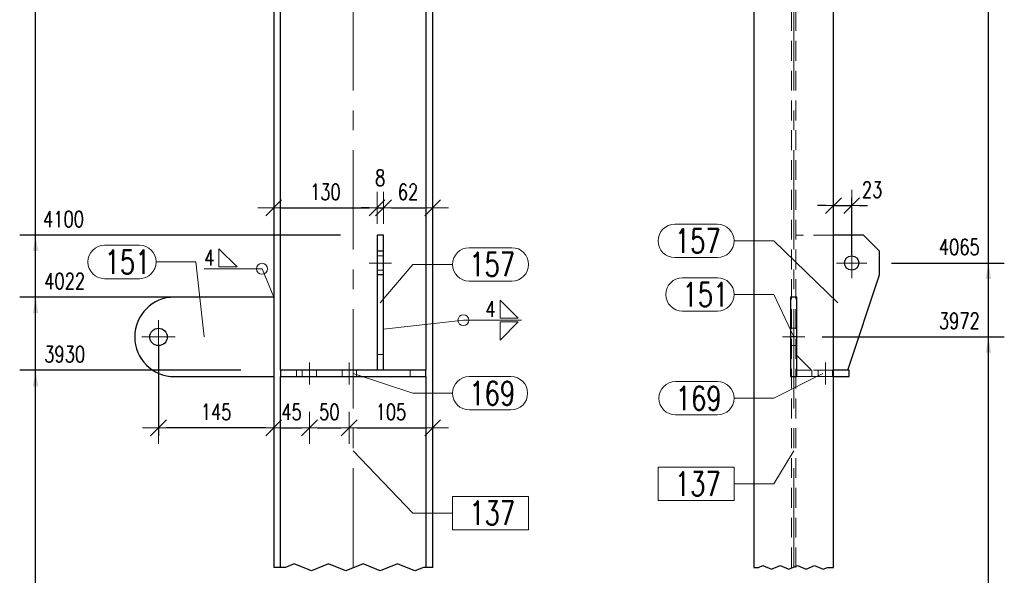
# Model space of a CAD drawing. Header units: millimetres. Extents: x -165 to 441, y 14674 to 15169.
# Tile 14 of 21: x 174 to 298, y 14897 to 14967. Entities that reach past the tile are written whole.
import ezdxf

# ---------------------------------------------------------------- set-up
doc = ezdxf.new("R2010")
doc.units = ezdxf.units.MM
doc.header["$LTSCALE"] = 10
doc.linetypes.add('HIDDEN', pattern=[0.375, 0.25, -0.125])
doc.linetypes.add('MITTE', pattern=[2, 1.25, -0.25, 0.25, -0.25])
doc.layers.get('Defpoints').update_dxf_attribs({"color": 1})
for name, color, linetype, lineweight in [('PS_DIM', 4, 'Continuous', 13), ('PS_Hidden', 2, 'HIDDEN', 9), ('PS_Mid', 5, 'MITTE', 15), ('PS_Pos', 1, 'Continuous', 15), ('PS_Shape', 161, 'Continuous', 30), ('PS_SOLID', 7, 'Continuous', 30), ('PS_Weld', 1, 'Continuous', 9)]:
    doc.layers.add(name, color=color, linetype=linetype, lineweight=lineweight)
doc.styles.add('simplex', font='simplex.shx', dxfattribs={"width": 0.75})
doc.dimstyles.new('1_10_GŁ_DS1-LS10', dxfattribs={"dimtxt": 2, "dimasz": 2, "dimexe": 2, "dimexo": 5, "dimgap": 1, "dimtad": 1, "dimjust": 4, "dimdec": 0, "dimlfac": 10, "dimtxsty": 'simplex', "dimblk1": 'NONE', "dimsah": 1, "dimcen": 2, "dimclrd": 256, "dimclre": 256, "dimclrt": 3, "dimadec": 1, "dimazin": 0, "dimtfac": 1, "dimtdec": 0, "dimtmove": 2, "dimatfit": 3, "dimfxl": 1, "dimarcsym": 0})
doc.dimstyles.new('1_10_PRZ', dxfattribs={"dimtxt": 2, "dimasz": 1, "dimexe": 2, "dimexo": 5, "dimgap": 1, "dimtad": 1, "dimdec": 0, "dimlfac": 10, "dimtxsty": 'simplex', "dimblk": 'dimznak', "dimcen": 2, "dimse1": 1, "dimse2": 1, "dimclrt": 3, "dimadec": 1, "dimazin": 0, "dimtfac": 1, "dimtdec": 0, "dimtix": 1, "dimtmove": 2, "dimatfit": 3, "dimldrblk": 'dim-grot', "dimfxl": 1, "dimarcsym": 0})
doc.dimstyles.new('1_10_SC', dxfattribs={"dimtxt": 2, "dimasz": 1, "dimexe": 1, "dimexo": 1, "dimgap": 1, "dimtad": 1, "dimdec": 0, "dimlfac": 10, "dimtxsty": 'simplex', "dimblk": 'dimznak', "dimcen": 2, "dimclrd": 256, "dimclre": 256, "dimclrt": 3, "dimadec": 1, "dimazin": 0, "dimtfac": 1, "dimtdec": 0, "dimtix": 1, "dimtmove": 2, "dimatfit": 3, "dimldrblk": 'dim-grot', "dimfxl": 1, "dimarcsym": 0})

# ---------------------------------------------------------------- blocks, each defined once
blk = doc.blocks.new('*D89')
at = {"layer": 'Defpoints', "color": 0, "transparency": 16777216}
for p in [(176.26, 14922.69), (207.07, 14922.69), (226.22, 14778.09)]:
    blk.add_point(p, dxfattribs=at)
at = {"layer": 'PS_DIM', "lineweight": -2, "transparency": 16777216}
for p, q in [((202.07, 14922.69), (174.26, 14922.69)), ((176.26, 14778.09), (176.26, 14920.69)), ((221.22, 14778.09), (174.26, 14778.09))]:
    blk.add_line(p, q, dxfattribs=at)
at = {"layer": 'PS_DIM', "transparency": 16777216}
blk.add_solid([(175.93, 14920.69), (176.59, 14920.69), (176.26, 14922.69)], dxfattribs=at)
at = {"layer": 'PS_DIM', "color": 3, "transparency": 16777216, "insert": (179.92, 14924.71), "char_height": 2, "attachment_point": 5, "rotation": 0.0573, "style": 'simplex'}
blk.add_mtext('3930', dxfattribs=at)
blk = doc.blocks.new('_None')
blk = doc.blocks.new('*D90')
at = {"layer": 'Defpoints', "color": 0, "transparency": 16777216}
for p in [(176.26, 14931.89), (206.22, 14931.89), (226.22, 14778.09)]:
    blk.add_point(p, dxfattribs=at)
at = {"layer": 'PS_DIM', "lineweight": -2, "transparency": 16777216}
for p, q in [((201.22, 14931.89), (174.26, 14931.89)), ((176.26, 14778.09), (176.26, 14929.89)), ((221.22, 14778.09), (174.26, 14778.09))]:
    blk.add_line(p, q, dxfattribs=at)
at = {"layer": 'PS_DIM', "transparency": 16777216}
blk.add_solid([(175.93, 14929.89), (176.59, 14929.89), (176.26, 14931.89)], dxfattribs=at)
at = {"layer": 'PS_DIM', "color": 3, "transparency": 16777216, "insert": (179.92, 14933.91), "char_height": 2, "attachment_point": 5, "rotation": 0.0573, "style": 'simplex'}
blk.add_mtext('4022', dxfattribs=at)
blk = doc.blocks.new('*D91')
at = {"layer": 'Defpoints', "color": 0, "transparency": 16777216}
for p in [(176.26, 14939.69), (219.62, 14939.69), (226.22, 14778.09)]:
    blk.add_point(p, dxfattribs=at)
at = {"layer": 'PS_DIM', "lineweight": -2, "transparency": 16777216}
for p, q in [((214.62, 14939.69), (174.26, 14939.69)), ((176.26, 14778.09), (176.26, 14937.69)), ((221.22, 14778.09), (174.26, 14778.09))]:
    blk.add_line(p, q, dxfattribs=at)
at = {"layer": 'PS_DIM', "transparency": 16777216}
blk.add_solid([(175.93, 14937.69), (176.59, 14937.69), (176.26, 14939.69)], dxfattribs=at)
at = {"layer": 'PS_DIM', "color": 3, "transparency": 16777216, "insert": (179.78, 14941.71), "char_height": 2, "attachment_point": 5, "rotation": 0.0573, "style": 'simplex'}
blk.add_mtext('4100', dxfattribs=at)
blk = doc.blocks.new('*D92')
at = {"layer": 'Defpoints', "color": 0, "transparency": 16777216}
for p in [(176.26, 14985.89), (191.66, 14985.89), (211.66, 14778.09)]:
    blk.add_point(p, dxfattribs=at)
at = {"layer": 'PS_DIM', "lineweight": -2, "transparency": 16777216}
for p, q in [((186.66, 14985.89), (174.26, 14985.89)), ((176.26, 14778.09), (176.26, 14983.89)), ((206.66, 14778.09), (174.26, 14778.09))]:
    blk.add_line(p, q, dxfattribs=at)
at = {"layer": 'PS_DIM', "transparency": 16777216}
blk.add_solid([(175.93, 14983.89), (176.59, 14983.89), (176.26, 14985.89)], dxfattribs=at)
at = {"layer": 'PS_DIM', "color": 3, "transparency": 16777216, "insert": (179.92, 14987.91), "char_height": 2, "attachment_point": 5, "rotation": 0.0573, "style": 'simplex'}
blk.add_mtext('4562', dxfattribs=at)
blk = doc.blocks.new('*D93')
at = {"layer": 'Defpoints', "color": 0, "transparency": 16777216}
for p in [(176.26, 15047.03), (206.22, 15047.03), (226.22, 14778.09)]:
    blk.add_point(p, dxfattribs=at)
at = {"layer": 'PS_DIM', "lineweight": -2, "transparency": 16777216}
for p, q in [((201.22, 15047.03), (174.26, 15047.03)), ((176.26, 14778.09), (176.26, 15045.03)), ((221.22, 14778.09), (174.26, 14778.09))]:
    blk.add_line(p, q, dxfattribs=at)
at = {"layer": 'PS_DIM', "transparency": 16777216}
blk.add_solid([(175.93, 15045.03), (176.59, 15045.03), (176.26, 15047.03)], dxfattribs=at)
at = {"layer": 'PS_DIM', "color": 3, "transparency": 16777216, "insert": (179.92, 15045.01), "char_height": 2, "attachment_point": 5, "rotation": 0.0573, "style": 'simplex'}
blk.add_mtext('5303', dxfattribs=at)
blk = doc.blocks.new('*D94')
at = {"layer": 'Defpoints', "color": 0, "transparency": 16777216}
for p in [(176.26, 15048.43), (206.82, 15048.43), (226.22, 14778.09)]:
    blk.add_point(p, dxfattribs=at)
at = {"layer": 'PS_DIM', "lineweight": -2, "transparency": 16777216}
for p, q in [((201.82, 15048.43), (174.26, 15048.43)), ((176.26, 14778.09), (176.26, 15046.43)), ((221.22, 14778.09), (174.26, 14778.09))]:
    blk.add_line(p, q, dxfattribs=at)
at = {"layer": 'PS_DIM', "transparency": 16777216}
blk.add_solid([(175.93, 15046.43), (176.59, 15046.43), (176.26, 15048.43)], dxfattribs=at)
at = {"layer": 'PS_DIM', "color": 3, "transparency": 16777216, "insert": (179.78, 15050.45), "char_height": 2, "attachment_point": 5, "rotation": 0.0573, "style": 'simplex'}
blk.add_mtext('5317', dxfattribs=at)
blk = doc.blocks.new('dimznak')
at = {"color": 0}
for points in [[(0, 2), (0, -2)], [(-2, 0), (2, 0)]]:
    blk.add_lwpolyline(points, dxfattribs=at)
at = {"color": 2}
blk.add_lwpolyline([(1, 1), (-1, -1)], dxfattribs=at)
blk = doc.blocks.new('*D96')
at = {"layer": 'Defpoints', "color": 0, "transparency": 16777216}
for p in [(191.73, 14926.89), (206.22, 14921.89), (191.73, 14915.45)]:
    blk.add_point(p, dxfattribs=at)
at = {"layer": 'PS_DIM', "lineweight": -2, "transparency": 16777216}
for p, q in [((191.73, 14925.89), (191.73, 14914.45)), ((206.22, 14920.89), (206.22, 14914.45)), ((205.22, 14915.45), (192.73, 14915.45))]:
    blk.add_line(p, q, dxfattribs=at)
at = {"layer": 'PS_DIM', "lineweight": -2, "transparency": 16777216, "rotation": 180}
blk.add_blockref('dimznak', (191.73, 14915.45), dxfattribs=at)
at = {"layer": 'PS_DIM', "lineweight": -2, "transparency": 16777216}
blk.add_blockref('dimznak', (206.22, 14915.45), dxfattribs=at)
at = {"layer": 'PS_DIM', "color": 3, "transparency": 16777216, "insert": (198.98, 14917.45), "char_height": 2, "attachment_point": 5, "style": 'simplex'}
blk.add_mtext('145', dxfattribs=at)
blk = doc.blocks.new('dim-grot')
blk.add_hatch(color=256).paths.add_polyline_path([(0, 0), (-2, 0.5), (-2, -0.5)])
blk.add_lwpolyline([(0, 0), (-2, 0.5), (-2, -0.5), (0, 0)])
blk = doc.blocks.new('*D100')
at = {"layer": 'Defpoints', "color": 0, "transparency": 16777216}
for p in [(219.22, 14943.14), (219.22, 14939.69), (206.22, 14938.31)]:
    blk.add_point(p, dxfattribs=at)
at = {"layer": 'PS_DIM', "color": 0, "lineweight": -2, "transparency": 16777216}
blk.add_line((207.22, 14943.14), (218.22, 14943.14), dxfattribs=at)
at = {"layer": 'PS_DIM', "color": 0, "lineweight": -2, "transparency": 16777216, "rotation": 180}
blk.add_blockref('dimznak', (206.22, 14943.14), dxfattribs=at)
at = {"layer": 'PS_DIM', "color": 0, "lineweight": -2, "transparency": 16777216}
blk.add_blockref('dimznak', (219.22, 14943.14), dxfattribs=at)
at = {"layer": 'PS_DIM', "color": 3, "transparency": 16777216, "insert": (212.72, 14945.14), "char_height": 2, "attachment_point": 5, "style": 'simplex'}
blk.add_mtext('130', dxfattribs=at)
blk = doc.blocks.new('*D101')
at = {"layer": 'Defpoints', "color": 0, "transparency": 16777216}
for p in [(220.02, 14943.14), (219.22, 14939.69), (220.02, 14939.69)]:
    blk.add_point(p, dxfattribs=at)
at = {"layer": 'PS_DIM', "color": 0, "lineweight": -2, "transparency": 16777216}
for p, q in [((218.22, 14943.14), (217.22, 14943.14)), ((219.22, 14943.14), (220.02, 14943.14)), ((221.02, 14943.14), (222.02, 14943.14))]:
    blk.add_line(p, q, dxfattribs=at)
blk.add_blockref('dimznak', (219.22, 14943.14), dxfattribs=at)
at = {"layer": 'PS_DIM', "color": 0, "lineweight": -2, "transparency": 16777216, "rotation": 180}
blk.add_blockref('dimznak', (220.02, 14943.14), dxfattribs=at)
at = {"layer": 'PS_DIM', "color": 3, "transparency": 16777216, "insert": (219.62, 14946.91), "char_height": 2, "attachment_point": 5, "style": 'simplex'}
blk.add_mtext('8', dxfattribs=at)
blk = doc.blocks.new('*D102')
at = {"layer": 'Defpoints', "color": 0, "transparency": 16777216}
for p in [(226.22, 14943.14), (220.02, 14939.69), (226.22, 14939.69)]:
    blk.add_point(p, dxfattribs=at)
at = {"layer": 'PS_DIM', "color": 0, "lineweight": -2, "transparency": 16777216}
blk.add_line((221.02, 14943.14), (225.22, 14943.14), dxfattribs=at)
at = {"layer": 'PS_DIM', "color": 0, "lineweight": -2, "transparency": 16777216, "rotation": 180}
blk.add_blockref('dimznak', (220.02, 14943.14), dxfattribs=at)
at = {"layer": 'PS_DIM', "color": 0, "lineweight": -2, "transparency": 16777216}
blk.add_blockref('dimznak', (226.22, 14943.14), dxfattribs=at)
at = {"layer": 'PS_DIM', "color": 3, "transparency": 16777216, "insert": (223.12, 14945.14), "char_height": 2, "attachment_point": 5, "style": 'simplex'}
blk.add_mtext('62', dxfattribs=at)
blk = doc.blocks.new('*D112')
at = {"layer": 'Defpoints', "color": 0, "transparency": 16777216}
for p in [(270.24, 14926.89), (296.14, 14926.89), (276.64, 14778.09)]:
    blk.add_point(p, dxfattribs=at)
at = {"layer": 'PS_DIM', "lineweight": -2, "transparency": 16777216}
for p, q in [((275.24, 14926.89), (298.14, 14926.89)), ((296.14, 14778.09), (296.14, 14924.89)), ((281.64, 14778.09), (298.14, 14778.09))]:
    blk.add_line(p, q, dxfattribs=at)
at = {"layer": 'PS_DIM', "transparency": 16777216}
blk.add_solid([(295.81, 14924.89), (296.47, 14924.89), (296.14, 14926.89)], dxfattribs=at)
at = {"layer": 'PS_DIM', "color": 3, "transparency": 16777216, "insert": (292.48, 14928.91), "char_height": 2, "attachment_point": 5, "rotation": 0.0573, "style": 'simplex'}
blk.add_mtext('3972', dxfattribs=at)
blk = doc.blocks.new('*D113')
at = {"layer": 'Defpoints', "color": 0, "transparency": 16777216}
for p in [(278.94, 14936.19), (296.14, 14936.19), (276.64, 14778.09)]:
    blk.add_point(p, dxfattribs=at)
at = {"layer": 'PS_DIM', "lineweight": -2, "transparency": 16777216}
for p, q in [((283.94, 14936.19), (298.14, 14936.19)), ((296.14, 14778.09), (296.14, 14934.19)), ((281.64, 14778.09), (298.14, 14778.09))]:
    blk.add_line(p, q, dxfattribs=at)
at = {"layer": 'PS_DIM', "transparency": 16777216}
blk.add_solid([(295.81, 14934.19), (296.47, 14934.19), (296.14, 14936.19)], dxfattribs=at)
at = {"layer": 'PS_DIM', "color": 3, "transparency": 16777216, "insert": (292.48, 14938.21), "char_height": 2, "attachment_point": 5, "rotation": 0.0573, "style": 'simplex'}
blk.add_mtext('4065', dxfattribs=at)
blk = doc.blocks.new('*D114')
at = {"layer": 'Defpoints', "color": 0, "transparency": 16777216}
for p in [(270.24, 14981.89), (296.14, 14981.89), (276.64, 14778.09)]:
    blk.add_point(p, dxfattribs=at)
at = {"layer": 'PS_DIM', "lineweight": -2, "transparency": 16777216}
for p, q in [((275.24, 14981.89), (298.14, 14981.89)), ((296.14, 14778.09), (296.14, 14979.89)), ((281.64, 14778.09), (298.14, 14778.09))]:
    blk.add_line(p, q, dxfattribs=at)
at = {"layer": 'PS_DIM', "transparency": 16777216}
blk.add_solid([(295.81, 14979.89), (296.47, 14979.89), (296.14, 14981.89)], dxfattribs=at)
at = {"layer": 'PS_DIM', "color": 3, "transparency": 16777216, "insert": (292.48, 14983.91), "char_height": 2, "attachment_point": 5, "rotation": 0.0573, "style": 'simplex'}
blk.add_mtext('4522', dxfattribs=at)
blk = doc.blocks.new('*D115')
at = {"layer": 'Defpoints', "color": 0, "transparency": 16777216}
for p in [(278.94, 15038.72), (296.14, 15038.72), (276.64, 14778.09)]:
    blk.add_point(p, dxfattribs=at)
at = {"layer": 'PS_DIM', "lineweight": -2, "transparency": 16777216}
for p, q in [((283.94, 15038.72), (298.14, 15038.72)), ((296.14, 14778.09), (296.14, 15036.72)), ((281.64, 14778.09), (298.14, 14778.09))]:
    blk.add_line(p, q, dxfattribs=at)
at = {"layer": 'PS_DIM', "transparency": 16777216}
blk.add_solid([(295.81, 15036.72), (296.47, 15036.72), (296.14, 15038.72)], dxfattribs=at)
at = {"layer": 'PS_DIM', "color": 3, "transparency": 16777216, "insert": (292.48, 15040.74), "char_height": 2, "attachment_point": 5, "rotation": 0.0573, "style": 'simplex'}
blk.add_mtext('5220', dxfattribs=at)
blk = doc.blocks.new('*D116')
at = {"layer": 'Defpoints', "color": 0, "transparency": 16777216}
for p in [(278.47, 15048.43), (296.14, 15048.43), (276.64, 14778.09)]:
    blk.add_point(p, dxfattribs=at)
at = {"layer": 'PS_DIM', "lineweight": -2, "transparency": 16777216}
for p, q in [((283.47, 15048.43), (298.14, 15048.43)), ((296.14, 14778.09), (296.14, 15046.43)), ((281.64, 14778.09), (298.14, 14778.09))]:
    blk.add_line(p, q, dxfattribs=at)
at = {"layer": 'PS_DIM', "transparency": 16777216}
blk.add_solid([(295.81, 15046.43), (296.47, 15046.43), (296.14, 15048.43)], dxfattribs=at)
at = {"layer": 'PS_DIM', "color": 3, "transparency": 16777216, "insert": (292.62, 15050.45), "char_height": 2, "attachment_point": 5, "rotation": 0.0573, "style": 'simplex'}
blk.add_mtext('5317', dxfattribs=at)
blk = doc.blocks.new('*D119')
at = {"layer": 'Defpoints', "color": 0, "transparency": 16777216}
for p in [(276.64, 14942.29), (278.94, 14943.41), (278.94, 14936.19)]:
    blk.add_point(p, dxfattribs=at)
at = {"layer": 'PS_DIM', "lineweight": -2, "transparency": 16777216}
for p, q in [((276.64, 14943.29), (276.64, 14944.41)), ((278.94, 14937.19), (278.94, 14944.41)), ((275.64, 14943.41), (274.64, 14943.41)), ((276.64, 14943.41), (278.94, 14943.41)), ((279.94, 14943.41), (280.94, 14943.41))]:
    blk.add_line(p, q, dxfattribs=at)
blk.add_blockref('dimznak', (276.64, 14943.41), dxfattribs=at)
at = {"layer": 'PS_DIM', "lineweight": -2, "transparency": 16777216, "rotation": 180}
blk.add_blockref('dimznak', (278.94, 14943.41), dxfattribs=at)
at = {"layer": 'PS_DIM', "color": 3, "transparency": 16777216, "insert": (281.51, 14945.41), "char_height": 2, "attachment_point": 5, "style": 'simplex'}
blk.add_mtext('23', dxfattribs=at)
blk = doc.blocks.new('*D141')
at = {"layer": 'Defpoints', "color": 0, "transparency": 16777216}
for p in [(206.22, 14922), (210.72, 14921.89), (210.72, 14915.45)]:
    blk.add_point(p, dxfattribs=at)
at = {"layer": 'PS_DIM', "color": 0, "lineweight": -2, "transparency": 16777216}
blk.add_line((207.22, 14915.45), (209.72, 14915.45), dxfattribs=at)
at = {"layer": 'PS_DIM', "color": 0, "lineweight": -2, "transparency": 16777216, "rotation": 180}
blk.add_blockref('dimznak', (206.22, 14915.45), dxfattribs=at)
at = {"layer": 'PS_DIM', "color": 0, "lineweight": -2, "transparency": 16777216}
blk.add_blockref('dimznak', (210.72, 14915.45), dxfattribs=at)
at = {"layer": 'PS_DIM', "color": 3, "transparency": 16777216, "insert": (208.47, 14917.45), "char_height": 2, "attachment_point": 5, "style": 'simplex'}
blk.add_mtext('45', dxfattribs=at)
blk = doc.blocks.new('*D142')
at = {"layer": 'Defpoints', "color": 0, "transparency": 16777216}
for p in [(210.72, 14921.89), (215.72, 14921.89), (215.72, 14915.45)]:
    blk.add_point(p, dxfattribs=at)
at = {"layer": 'PS_DIM', "color": 0, "lineweight": -2, "transparency": 16777216}
blk.add_line((211.72, 14915.45), (214.72, 14915.45), dxfattribs=at)
at = {"layer": 'PS_DIM', "color": 0, "lineweight": -2, "transparency": 16777216, "rotation": 180}
blk.add_blockref('dimznak', (210.72, 14915.45), dxfattribs=at)
at = {"layer": 'PS_DIM', "color": 0, "lineweight": -2, "transparency": 16777216}
blk.add_blockref('dimznak', (215.72, 14915.45), dxfattribs=at)
at = {"layer": 'PS_DIM', "color": 3, "transparency": 16777216, "insert": (213.22, 14917.45), "char_height": 2, "attachment_point": 5, "style": 'simplex'}
blk.add_mtext('50', dxfattribs=at)
blk = doc.blocks.new('*D143')
at = {"layer": 'Defpoints', "color": 0, "transparency": 16777216}
for p in [(215.72, 14921.89), (226.22, 14921.89), (226.22, 14915.45)]:
    blk.add_point(p, dxfattribs=at)
at = {"layer": 'PS_DIM', "color": 0, "lineweight": -2, "transparency": 16777216}
blk.add_line((216.72, 14915.45), (225.22, 14915.45), dxfattribs=at)
at = {"layer": 'PS_DIM', "color": 0, "lineweight": -2, "transparency": 16777216, "rotation": 180}
blk.add_blockref('dimznak', (215.72, 14915.45), dxfattribs=at)
at = {"layer": 'PS_DIM', "color": 0, "lineweight": -2, "transparency": 16777216}
blk.add_blockref('dimznak', (226.22, 14915.45), dxfattribs=at)
at = {"layer": 'PS_DIM', "color": 3, "transparency": 16777216, "insert": (220.97, 14917.45), "char_height": 2, "attachment_point": 5, "style": 'simplex'}
blk.add_mtext('105', dxfattribs=at)
blk = doc.blocks.new('*X262')
at = {"color": 1}
for p, q in [((207.71, 14897.89), (206.22, 14897.89)), ((208.79, 14898.35), (207.71, 14897.89)), ((210.96, 14897.44), (208.79, 14898.35)), ((213.13, 14898.35), (210.96, 14897.44)), ((215.29, 14897.44), (213.13, 14898.35)), ((217.46, 14898.35), (215.29, 14897.44)), ((219.63, 14897.44), (217.46, 14898.35)), ((221.8, 14898.35), (219.63, 14897.44)), ((223.96, 14897.44), (221.8, 14898.35)), ((225.05, 14897.89), (223.96, 14897.44)), ((226.22, 14897.89), (225.05, 14897.89))]:
    blk.add_line(p, q, dxfattribs=at)
at = {"layer": 'PS_Hidden', "color": 2, "linetype": 'HIDDEN'}
for p, q in [((220.02, 14937.09), (219.22, 14937.09)), ((219.22, 14935.29), (220.02, 14935.29)), ((206.22, 14921.89), (206.22, 14931.89)), ((220.02, 14924.69), (219.22, 14924.69)), ((209.07, 14922.69), (209.07, 14921.89)), ((209.82, 14922.69), (209.82, 14921.89)), ((211.62, 14921.89), (211.62, 14922.69)), ((214.82, 14922.69), (214.82, 14921.89)), ((216.62, 14921.89), (216.62, 14922.69)), ((223.37, 14922.69), (223.37, 14921.89))]:
    blk.add_line(p, q, dxfattribs=at)
at = {"layer": 'PS_Mid', "color": 5, "linetype": 'MITTE'}
for p, q in [((216.22, 14897.89), (216.22, 15009.22)), ((221.02, 14936.19), (218.22, 14936.19)), ((210.72, 14920.89), (210.72, 14923.69)), ((215.72, 14920.89), (215.72, 14923.69))]:
    blk.add_line(p, q, dxfattribs=at)
at = {"layer": 'PS_SOLID', "color": 7, "linetype": 'Continuous'}
for p, q in [((206.22, 15009.22), (206.22, 14897.89)), ((207.07, 14922.69), (207.07, 15009.22)), ((225.37, 15009.22), (225.37, 14922.69)), ((226.22, 14897.89), (226.22, 15009.22)), ((220.02, 14939.69), (219.22, 14939.69)), ((219.22, 14939.69), (219.22, 14937.69)), ((220.02, 14937.69), (220.02, 14939.69)), ((220.02, 14937.69), (219.22, 14937.69)), ((219.22, 14937.69), (219.22, 14934.69)), ((220.02, 14936.19), (220.02, 14937.69)), ((220.02, 14934.69), (220.02, 14936.19)), ((220.02, 14934.69), (219.22, 14934.69)), ((219.22, 14934.69), (219.22, 14922.69)), ((220.02, 14922.69), (220.02, 14934.69)), ((206.22, 14931.89), (193.73, 14931.89)), ((225.37, 14922.69), (207.07, 14922.69)), ((207.07, 14922.69), (207.07, 14921.89)), ((225.37, 14921.89), (225.37, 14922.69)), ((193.73, 14921.89), (206.22, 14921.89)), ((207.07, 14921.89), (210.72, 14921.89)), ((207.07, 14897.89), (207.07, 14921.89)), ((210.72, 14921.89), (215.72, 14921.89)), ((215.72, 14921.89), (225.37, 14921.89)), ((225.37, 14921.89), (225.37, 14897.89))]:
    blk.add_line(p, q, dxfattribs=at)
at = {"layer": 'PS_SOLID'}
blk.add_arc((193.73, 14926.89), 5, 90, 270, dxfattribs=at)
blk = doc.blocks.new('*X263')
at = {"color": 1}
for p, q in [((216.22, 14912.56), (223.72, 14904.73)), ((238.28, 14906.83), (228.72, 14906.83)), ((228.72, 14906.83), (228.72, 14902.63)), ((238.28, 14902.63), (238.28, 14906.83)), ((223.72, 14904.73), (228.72, 14904.73)), ((228.72, 14902.63), (238.28, 14902.63))]:
    blk.add_line(p, q, dxfattribs=at)
at = {"color": 2, "style": 'simplex', "width": 0.75}
blk.add_text('137', height=3, dxfattribs=at).set_placement((230.82, 14903.23))
blk = doc.blocks.new('*X264')
at = {"color": 1}
for p, q in [((216.22, 14922.29), (223.72, 14919.8)), ((230.82, 14921.9), (236.07, 14921.9)), ((223.72, 14919.8), (228.72, 14919.8)), ((230.82, 14917.7), (236.07, 14917.7))]:
    blk.add_line(p, q, dxfattribs=at)
for centre, start, end in [((230.82, 14919.8), 90, 270), ((236.07, 14919.8), 270, 90)]:
    blk.add_arc(centre, 2.1, start, end, dxfattribs=at)
at = {"color": 2, "style": 'simplex', "width": 0.75}
blk.add_text('169', height=3, dxfattribs=at).set_placement((230.82, 14918.3))
blk = doc.blocks.new('*X266')
at = {"color": 1}
for p, q in [((184.94, 14938.42), (189.33, 14938.42)), ((191.43, 14936.32), (196.43, 14936.32)), ((197.48, 14926.89), (196.43, 14936.32)), ((184.94, 14934.22), (189.33, 14934.22))]:
    blk.add_line(p, q, dxfattribs=at)
for centre, start, end in [((184.94, 14936.32), 90, 270), ((189.33, 14936.32), 270, 90)]:
    blk.add_arc(centre, 2.1, start, end, dxfattribs=at)
at = {"color": 2, "style": 'simplex', "width": 0.75}
blk.add_text('151', height=3, dxfattribs=at).set_placement((184.94, 14934.82))
blk = doc.blocks.new('*X267')
at = {"color": 1}
for p, q in [((230.82, 14938.12), (236.18, 14938.12)), ((219.62, 14931.19), (223.72, 14936.02)), ((223.72, 14936.02), (228.72, 14936.02)), ((230.82, 14933.92), (236.18, 14933.92))]:
    blk.add_line(p, q, dxfattribs=at)
for centre, start, end in [((230.82, 14936.02), 90, 270), ((236.18, 14936.02), 270, 90)]:
    blk.add_arc(centre, 2.1, start, end, dxfattribs=at)
at = {"color": 2, "style": 'simplex', "width": 0.75}
blk.add_text('157', height=3, dxfattribs=at).set_placement((230.82, 14934.52))
blk = doc.blocks.new('*X285')
at = {"color": 1}
for p, q in [((266.64, 14897.89), (267.23, 14897.89)), ((267.23, 14897.89), (267.77, 14898.12)), ((267.77, 14898.12), (268.85, 14897.67)), ((268.85, 14897.67), (269.94, 14898.12)), ((269.94, 14898.12), (271.02, 14897.67)), ((271.02, 14897.67), (272.1, 14898.12)), ((272.1, 14898.12), (273.19, 14897.67)), ((273.19, 14897.67), (274.27, 14898.12)), ((274.27, 14898.12), (275.35, 14897.67)), ((275.35, 14897.67), (275.9, 14897.89)), ((275.9, 14897.89), (276.64, 14897.89))]:
    blk.add_line(p, q, dxfattribs=at)
at = {"layer": 'PS_Hidden', "color": 2, "linetype": 'HIDDEN'}
for p, q in [((266.64, 15009.22), (266.64, 14897.89)), ((271.36, 14897.89), (271.36, 15009.22)), ((271.92, 14897.89), (271.92, 15009.22)), ((276.64, 14939.69), (271.92, 14939.69)), ((272.04, 14927.99), (271.24, 14927.99)), ((271.24, 14925.79), (272.04, 14925.79)), ((271.92, 14924.69), (272.04, 14924.57)), ((272.04, 14924.57), (273.92, 14922.69)), ((271.94, 14922.69), (271.94, 14921.89)), ((272.04, 14922.69), (271.94, 14922.69)), ((271.94, 14922.69), (271.94, 14921.89)), ((272.33, 14922.69), (272.04, 14922.69)), ((272.7, 14922.69), (272.33, 14922.69)), ((273.05, 14922.69), (272.7, 14922.69)), ((273.35, 14922.69), (273.05, 14922.69)), ((273.6, 14922.69), (273.35, 14922.69)), ((273.79, 14922.69), (273.6, 14922.69)), ((273.9, 14922.69), (273.79, 14922.69)), ((273.94, 14922.69), (273.9, 14922.69)), ((273.94, 14921.89), (273.94, 14922.69)), ((276.64, 14922.69), (273.94, 14922.69)), ((274.74, 14922.69), (274.74, 14921.89)), ((276.54, 14921.89), (276.54, 14922.69)), ((272.04, 14921.89), (272.33, 14921.89)), ((272.33, 14921.89), (272.7, 14921.89)), ((272.7, 14921.89), (273.05, 14921.89)), ((273.05, 14921.89), (273.35, 14921.89)), ((273.35, 14921.89), (273.6, 14921.89)), ((273.6, 14921.89), (273.79, 14921.89)), ((273.79, 14921.89), (273.9, 14921.89)), ((273.9, 14921.89), (273.94, 14921.89)), ((273.94, 14921.89), (275.64, 14921.89)), ((275.64, 14921.89), (276.64, 14921.89))]:
    blk.add_line(p, q, dxfattribs=at)
at = {"layer": 'PS_Mid', "color": 5, "linetype": 'MITTE'}
for p, q in [((271.64, 14897.89), (271.64, 15009.22)), ((278.94, 14938.09), (278.94, 14934.29)), ((280.84, 14936.19), (277.04, 14936.19)), ((270.24, 14926.89), (273.04, 14926.89)), ((275.64, 14920.89), (275.64, 14923.69)), ((275.64, 14920.89), (275.64, 14923.69))]:
    blk.add_line(p, q, dxfattribs=at)
at = {"layer": 'PS_SOLID', "color": 7, "linetype": 'Continuous'}
for p, q in [((266.64, 15009.22), (266.64, 14897.89)), ((276.64, 14897.89), (276.64, 15009.22)), ((278.94, 14939.69), (276.64, 14939.69)), ((280.44, 14939.69), (278.94, 14939.69)), ((282.44, 14937.69), (280.44, 14939.69)), ((282.44, 14934.69), (282.44, 14937.69)), ((278.44, 14922.69), (282.44, 14934.69)), ((272.04, 14931.89), (271.24, 14931.89)), ((271.24, 14931.89), (271.24, 14931.89)), ((271.24, 14931.89), (271.24, 14931.89)), ((271.24, 14931.89), (271.24, 14931.88)), ((271.24, 14931.88), (271.24, 14931.87)), ((271.24, 14931.87), (271.24, 14931.86)), ((271.24, 14931.86), (271.24, 14931.84)), ((271.24, 14931.84), (271.24, 14931.82)), ((271.24, 14931.82), (271.24, 14931.8)), ((271.24, 14931.8), (271.24, 14931.77)), ((271.24, 14931.77), (271.24, 14931.74)), ((271.24, 14931.74), (271.24, 14931.71)), ((271.24, 14931.71), (271.24, 14931.68)), ((271.24, 14931.68), (271.24, 14931.64)), ((271.24, 14931.64), (271.24, 14931.6)), ((271.24, 14931.6), (271.24, 14931.56)), ((271.24, 14931.56), (271.24, 14931.51)), ((271.24, 14931.51), (271.24, 14931.48)), ((271.24, 14931.48), (271.24, 14931.47)), ((271.24, 14931.47), (271.24, 14931.41)), ((271.24, 14931.41), (271.24, 14931.36)), ((271.24, 14931.36), (271.24, 14931.3)), ((271.24, 14931.3), (271.24, 14931.24)), ((271.24, 14931.24), (271.24, 14931.18)), ((271.24, 14931.18), (271.24, 14931.12)), ((271.24, 14931.12), (271.24, 14931.05)), ((272.04, 14931.88), (272.04, 14931.89)), ((272.04, 14931.89), (272.04, 14931.89)), ((272.04, 14931.89), (272.04, 14931.89)), ((272.04, 14931.87), (272.04, 14931.88)), ((272.04, 14931.86), (272.04, 14931.87)), ((272.04, 14931.84), (272.04, 14931.86)), ((272.04, 14931.82), (272.04, 14931.84)), ((272.04, 14931.8), (272.04, 14931.82)), ((272.04, 14931.77), (272.04, 14931.8)), ((272.04, 14931.74), (272.04, 14931.77)), ((272.04, 14931.71), (272.04, 14931.74)), ((272.04, 14931.68), (272.04, 14931.71)), ((272.04, 14931.64), (272.04, 14931.68)), ((272.04, 14931.6), (272.04, 14931.64)), ((272.04, 14931.56), (272.04, 14931.6)), ((272.04, 14931.51), (272.04, 14931.56)), ((272.04, 14931.47), (272.04, 14931.51)), ((272.04, 14931.41), (272.04, 14931.47)), ((272.04, 14931.36), (272.04, 14931.41)), ((272.04, 14931.3), (272.04, 14931.36)), ((272.04, 14931.24), (272.04, 14931.3)), ((272.04, 14931.18), (272.04, 14931.24)), ((272.04, 14931.12), (272.04, 14931.18)), ((272.04, 14931.05), (272.04, 14931.12)), ((271.24, 14931.05), (271.24, 14930.98)), ((271.24, 14930.98), (271.24, 14930.91)), ((271.24, 14930.91), (271.24, 14930.84)), ((271.24, 14930.84), (271.24, 14930.76)), ((271.24, 14930.76), (271.24, 14930.68)), ((271.24, 14930.68), (271.24, 14930.6)), ((271.24, 14930.6), (271.24, 14930.52)), ((271.24, 14930.52), (271.24, 14930.43)), ((271.24, 14930.43), (271.24, 14930.34)), ((271.24, 14930.34), (271.24, 14930.25)), ((271.24, 14930.25), (271.24, 14930.16)), ((271.24, 14930.16), (271.24, 14930.07)), ((271.24, 14930.07), (271.24, 14929.97)), ((271.24, 14929.97), (271.24, 14929.87)), ((271.24, 14929.87), (271.24, 14929.77)), ((272.04, 14930.98), (272.04, 14931.05)), ((272.04, 14930.91), (272.04, 14930.98)), ((272.04, 14930.84), (272.04, 14930.91)), ((272.04, 14930.76), (272.04, 14930.84)), ((272.04, 14930.68), (272.04, 14930.76)), ((272.04, 14930.6), (272.04, 14930.68)), ((272.04, 14930.52), (272.04, 14930.6)), ((272.04, 14930.43), (272.04, 14930.52)), ((272.04, 14930.34), (272.04, 14930.43)), ((272.04, 14930.25), (272.04, 14930.34)), ((272.04, 14930.16), (272.04, 14930.25)), ((272.04, 14930.07), (272.04, 14930.16)), ((272.04, 14929.97), (272.04, 14930.07)), ((272.04, 14929.87), (272.04, 14929.97)), ((272.04, 14929.77), (272.04, 14929.87)), ((271.24, 14929.77), (271.24, 14929.67)), ((271.24, 14929.67), (271.24, 14929.57)), ((271.24, 14929.57), (271.24, 14929.46)), ((271.24, 14929.46), (271.24, 14929.36)), ((271.24, 14929.36), (271.24, 14929.25)), ((271.24, 14929.25), (271.24, 14929.14)), ((271.24, 14929.14), (271.24, 14929.03)), ((271.24, 14929.03), (271.24, 14928.92)), ((271.24, 14928.92), (271.24, 14928.81)), ((271.24, 14928.81), (271.24, 14928.69)), ((271.24, 14928.69), (271.24, 14928.58)), ((272.04, 14929.67), (272.04, 14929.77)), ((272.04, 14929.57), (272.04, 14929.67)), ((272.04, 14929.46), (272.04, 14929.57)), ((272.04, 14929.36), (272.04, 14929.46)), ((272.04, 14929.25), (272.04, 14929.36)), ((272.04, 14929.14), (272.04, 14929.25)), ((272.04, 14929.03), (272.04, 14929.14)), ((272.04, 14928.92), (272.04, 14929.03)), ((272.04, 14928.81), (272.04, 14928.92)), ((272.04, 14928.69), (272.04, 14928.81)), ((272.04, 14928.58), (272.04, 14928.69)), ((271.24, 14928.58), (271.24, 14928.46)), ((271.24, 14928.46), (271.24, 14928.35)), ((271.24, 14928.35), (271.24, 14928.23)), ((271.24, 14928.23), (271.24, 14928.11)), ((271.24, 14928.11), (271.24, 14927.99)), ((271.24, 14927.99), (271.24, 14927.87)), ((271.24, 14927.87), (271.24, 14927.75)), ((271.24, 14927.75), (271.24, 14927.63)), ((271.24, 14927.63), (271.24, 14927.51)), ((271.24, 14927.51), (271.24, 14927.38)), ((271.24, 14927.38), (271.24, 14927.26)), ((272.04, 14928.46), (272.04, 14928.58)), ((272.04, 14928.35), (272.04, 14928.46)), ((272.04, 14928.23), (272.04, 14928.35)), ((272.04, 14928.11), (272.04, 14928.23)), ((272.04, 14927.99), (272.04, 14928.11)), ((272.04, 14927.87), (272.04, 14927.99)), ((272.04, 14927.75), (272.04, 14927.87)), ((272.04, 14927.63), (272.04, 14927.75)), ((272.04, 14927.51), (272.04, 14927.63)), ((272.04, 14927.38), (272.04, 14927.51)), ((272.04, 14927.26), (272.04, 14927.38)), ((271.24, 14927.26), (271.24, 14927.14)), ((271.24, 14927.14), (271.24, 14927.02)), ((271.24, 14927.02), (271.24, 14926.89)), ((271.24, 14926.89), (271.24, 14926.77)), ((272.04, 14926.89), (271.24, 14926.89)), ((271.24, 14926.77), (271.24, 14926.65)), ((271.24, 14926.65), (271.24, 14926.53)), ((271.24, 14926.53), (271.24, 14926.4)), ((271.24, 14926.4), (271.24, 14926.28)), ((271.24, 14926.28), (271.24, 14926.16)), ((271.24, 14926.16), (271.24, 14926.04)), ((272.04, 14927.14), (272.04, 14927.26)), ((272.04, 14927.02), (272.04, 14927.14)), ((272.04, 14926.89), (272.04, 14927.02)), ((272.04, 14926.77), (272.04, 14926.89)), ((272.04, 14926.65), (272.04, 14926.77)), ((272.04, 14926.53), (272.04, 14926.65)), ((272.04, 14926.4), (272.04, 14926.53)), ((272.04, 14926.28), (272.04, 14926.4)), ((272.04, 14926.16), (272.04, 14926.28)), ((272.04, 14926.04), (272.04, 14926.16)), ((271.24, 14926.04), (271.24, 14925.92)), ((271.24, 14925.92), (271.24, 14925.8)), ((271.24, 14925.8), (271.24, 14925.68)), ((271.24, 14925.68), (271.24, 14925.56)), ((271.24, 14925.56), (271.24, 14925.44)), ((271.24, 14925.44), (271.24, 14925.33)), ((271.24, 14925.33), (271.24, 14925.21)), ((271.24, 14925.21), (271.24, 14925.09)), ((271.24, 14925.09), (271.24, 14924.98)), ((271.24, 14924.98), (271.24, 14924.87)), ((272.04, 14925.92), (272.04, 14926.04)), ((272.04, 14925.8), (272.04, 14925.92)), ((272.04, 14925.68), (272.04, 14925.8)), ((272.04, 14925.56), (272.04, 14925.68)), ((272.04, 14925.44), (272.04, 14925.56)), ((272.04, 14925.33), (272.04, 14925.44)), ((272.04, 14925.21), (272.04, 14925.33)), ((272.04, 14925.09), (272.04, 14925.21)), ((272.04, 14924.98), (272.04, 14925.09)), ((272.04, 14924.87), (272.04, 14924.98)), ((271.24, 14924.87), (271.24, 14924.76)), ((271.24, 14924.76), (271.24, 14924.65)), ((271.24, 14924.65), (271.24, 14924.54)), ((271.24, 14924.54), (271.24, 14924.43)), ((271.24, 14924.43), (271.24, 14924.32)), ((271.24, 14924.32), (271.24, 14924.22)), ((271.24, 14924.22), (271.24, 14924.12)), ((271.24, 14924.12), (271.24, 14924.02)), ((271.24, 14924.02), (271.24, 14923.92)), ((271.24, 14923.92), (271.24, 14923.82)), ((271.24, 14923.82), (271.24, 14923.72)), ((271.24, 14923.72), (271.24, 14923.63)), ((272.04, 14924.76), (272.04, 14924.87)), ((272.04, 14924.65), (272.04, 14924.76)), ((272.04, 14924.54), (272.04, 14924.65)), ((272.04, 14924.43), (272.04, 14924.54)), ((272.04, 14924.32), (272.04, 14924.43)), ((272.04, 14924.22), (272.04, 14924.32)), ((272.04, 14924.12), (272.04, 14924.22)), ((272.04, 14924.02), (272.04, 14924.12)), ((272.04, 14923.92), (272.04, 14924.02)), ((272.04, 14923.82), (272.04, 14923.92)), ((272.04, 14923.72), (272.04, 14923.82)), ((272.04, 14923.63), (272.04, 14923.72)), ((271.24, 14923.63), (271.24, 14923.54)), ((271.24, 14923.54), (271.24, 14923.45)), ((271.24, 14923.45), (271.24, 14923.36)), ((271.24, 14923.36), (271.24, 14923.27)), ((271.24, 14923.27), (271.24, 14923.19)), ((271.24, 14923.19), (271.24, 14923.11)), ((271.24, 14923.11), (271.24, 14923.03)), ((271.24, 14923.03), (271.24, 14922.95)), ((271.24, 14922.95), (271.24, 14922.88)), ((271.24, 14922.88), (271.24, 14922.81)), ((271.24, 14922.81), (271.24, 14922.74)), ((271.24, 14922.74), (271.24, 14922.67)), ((271.24, 14922.67), (271.24, 14922.61)), ((271.24, 14922.61), (271.24, 14922.54)), ((271.24, 14922.54), (271.24, 14922.48)), ((271.24, 14922.48), (271.24, 14922.43)), ((271.24, 14922.43), (271.24, 14922.37)), ((272.04, 14923.54), (272.04, 14923.63)), ((272.04, 14923.45), (272.04, 14923.54)), ((272.04, 14923.36), (272.04, 14923.45)), ((272.04, 14923.27), (272.04, 14923.36)), ((272.04, 14923.19), (272.04, 14923.27)), ((272.04, 14923.11), (272.04, 14923.19)), ((272.04, 14923.03), (272.04, 14923.11)), ((272.04, 14922.95), (272.04, 14923.03)), ((272.04, 14922.88), (272.04, 14922.95)), ((272.04, 14922.81), (272.04, 14922.88)), ((272.04, 14922.74), (272.04, 14922.81)), ((272.04, 14922.67), (272.04, 14922.74)), ((272.04, 14922.61), (272.04, 14922.67)), ((272.04, 14922.54), (272.04, 14922.61)), ((272.04, 14922.48), (272.04, 14922.54)), ((272.04, 14922.43), (272.04, 14922.48)), ((272.04, 14922.37), (272.04, 14922.43)), ((278.64, 14922.69), (276.64, 14922.69)), ((278.64, 14921.89), (278.64, 14922.69)), ((271.24, 14922.37), (271.24, 14922.32)), ((271.24, 14922.32), (271.24, 14922.27)), ((271.24, 14922.27), (271.24, 14922.23)), ((271.24, 14922.23), (271.24, 14922.19)), ((271.24, 14922.19), (271.24, 14922.15)), ((271.24, 14922.15), (271.24, 14922.11)), ((271.24, 14922.11), (271.24, 14922.08)), ((271.24, 14922.08), (271.24, 14922.04)), ((271.24, 14922.04), (271.24, 14922.02)), ((271.24, 14922.02), (271.24, 14921.99)), ((271.24, 14921.99), (271.24, 14921.97)), ((271.24, 14921.97), (271.24, 14921.95)), ((271.24, 14921.95), (271.24, 14921.93)), ((271.24, 14921.93), (271.24, 14921.92)), ((271.24, 14921.92), (271.24, 14921.91)), ((271.24, 14921.91), (271.24, 14921.9)), ((271.24, 14921.9), (271.24, 14921.9)), ((271.24, 14921.9), (271.24, 14921.89)), ((271.24, 14921.89), (272.04, 14921.89)), ((272.04, 14922.32), (272.04, 14922.37)), ((272.04, 14922.27), (272.04, 14922.32)), ((272.04, 14922.23), (272.04, 14922.27)), ((272.04, 14922.19), (272.04, 14922.23)), ((272.04, 14922.15), (272.04, 14922.19)), ((272.04, 14922.11), (272.04, 14922.15)), ((272.04, 14922.08), (272.04, 14922.11)), ((272.04, 14922.04), (272.04, 14922.08)), ((272.04, 14922.02), (272.04, 14922.04)), ((272.04, 14921.99), (272.04, 14922.02)), ((272.04, 14921.97), (272.04, 14921.99)), ((272.04, 14921.95), (272.04, 14921.97)), ((272.04, 14921.93), (272.04, 14921.95)), ((272.04, 14921.92), (272.04, 14921.93)), ((272.04, 14921.91), (272.04, 14921.92)), ((272.04, 14921.9), (272.04, 14921.91)), ((272.04, 14921.89), (272.04, 14921.9)), ((272.04, 14921.9), (272.04, 14921.9)), ((276.64, 14921.89), (278.64, 14921.89))]:
    blk.add_line(p, q, dxfattribs=at)
at = {"layer": 'PS_SOLID', "color": 7}
blk.add_circle((278.94, 14936.19), 0.9, dxfattribs=at)
blk = doc.blocks.new('*X286')
at = {"color": 1}
for p, q in [((271.64, 14912.56), (269.14, 14908.41)), ((264.14, 14910.51), (254.58, 14910.51)), ((254.58, 14910.51), (254.58, 14906.31)), ((264.14, 14906.31), (264.14, 14910.51)), ((264.14, 14908.41), (269.14, 14908.41)), ((254.58, 14906.31), (264.14, 14906.31))]:
    blk.add_line(p, q, dxfattribs=at)
at = {"color": 2, "style": 'simplex', "width": 0.75}
blk.add_text('137', height=3, dxfattribs=at).set_placement((256.68, 14906.91))
blk = doc.blocks.new('*X287')
at = {"color": 1}
for p, q in [((256.79, 14921.27), (262.04, 14921.27)), ((275.29, 14922.29), (269.14, 14919.17)), ((264.14, 14919.17), (269.14, 14919.17)), ((256.79, 14917.07), (262.04, 14917.07))]:
    blk.add_line(p, q, dxfattribs=at)
for centre, start, end in [((256.79, 14919.17), 90, 270), ((262.04, 14919.17), 270, 90)]:
    blk.add_arc(centre, 2.1, start, end, dxfattribs=at)
at = {"color": 2, "style": 'simplex', "width": 0.75}
blk.add_text('169', height=3, dxfattribs=at).set_placement((256.79, 14917.67))
blk = doc.blocks.new('*X289')
at = {"color": 1}
for p, q in [((257.65, 14934.33), (262.04, 14934.33)), ((264.14, 14932.23), (269.14, 14932.23)), ((271.64, 14926.89), (269.14, 14932.23)), ((257.65, 14930.13), (262.04, 14930.13))]:
    blk.add_line(p, q, dxfattribs=at)
for centre, start, end in [((257.65, 14932.23), 90, 270), ((262.04, 14932.23), 270, 90)]:
    blk.add_arc(centre, 2.1, start, end, dxfattribs=at)
at = {"color": 2, "style": 'simplex', "width": 0.75}
blk.add_text('151', height=3, dxfattribs=at).set_placement((257.65, 14930.73))
blk = doc.blocks.new('*X291')
at = {"color": 1}
for p, q in [((256.68, 14941.07), (262.04, 14941.07)), ((264.14, 14938.97), (269.14, 14938.97)), ((277.18, 14931.19), (269.14, 14938.97)), ((256.68, 14936.87), (262.04, 14936.87))]:
    blk.add_line(p, q, dxfattribs=at)
for centre, start, end in [((256.68, 14938.97), 90, 270), ((262.04, 14938.97), 270, 90)]:
    blk.add_arc(centre, 2.1, start, end, dxfattribs=at)
at = {"color": 2, "style": 'simplex', "width": 0.75}
blk.add_text('157', height=3, dxfattribs=at).set_placement((256.68, 14937.47))
blk = doc.blocks.new('*X311')
at = {"color": 3}
for p, q in [((201.61, 14935.69), (199.31, 14937.99)), ((199.31, 14937.99), (199.31, 14935.69)), ((199.31, 14935.69), (201.61, 14935.69))]:
    blk.add_line(p, q, dxfattribs=at)
at = {"color": 9}
for p in [(197.47, 14935.46), (206.22, 14931.89)]:
    blk.add_line(p, (204.75, 14935.46), dxfattribs=at)
blk.add_circle((204.75, 14935.46), 0.69, dxfattribs=at)
at = {"color": 2, "style": 'simplex', "width": 0.75}
blk.add_text('4', height=2, dxfattribs=at).set_placement((197.47, 14935.86))
blk = doc.blocks.new('*X313')
at = {"color": 3}
for p, q in [((236.99, 14929.23), (234.69, 14931.53)), ((234.69, 14931.53), (234.69, 14929.23)), ((234.69, 14929.23), (236.99, 14929.23)), ((234.69, 14928.77), (236.99, 14928.77)), ((236.99, 14928.77), (234.69, 14926.47)), ((234.69, 14926.47), (234.69, 14928.77))]:
    blk.add_line(p, q, dxfattribs=at)
at = {"color": 9}
for p, q in [((220.02, 14927.88), (230.09, 14929)), ((230.09, 14929), (237.38, 14929))]:
    blk.add_line(p, q, dxfattribs=at)
blk.add_circle((230.09, 14929), 0.69, dxfattribs=at)
at = {"color": 2, "style": 'simplex', "width": 0.75}
blk.add_text('4', height=2, dxfattribs=at).set_placement((232.85, 14929.4))

msp = doc.modelspace()

# ---------------------------------------------------------------- linework, layer by layer
at = {"layer": 'PS_Mid', "color": 5, "linetype": 'MITTE'}
for p, q in [((191.73, 14928.99), (191.73, 14924.79)), ((193.83, 14926.89), (189.63, 14926.89))]:
    msp.add_line(p, q, dxfattribs=at)
at = {"layer": 'PS_SOLID', "color": 7}
msp.add_circle((191.73, 14926.89), 1.1, dxfattribs=at)

# ---------------------------------------------------------------- block references
at = {"layer": 'PS_Pos'}
for name in ['*X291', '*X266', '*X267', '*X289', '*X264', '*X287', '*X263', '*X286']:
    msp.add_blockref(name, (0, 0), dxfattribs=at)
at = {"layer": 'PS_Shape', "color": 66}
for name in ['*X262', '*X285']:
    msp.add_blockref(name, (0, 0), dxfattribs=at)
at = {"layer": 'PS_Weld'}
for name in ['*X311', '*X313']:
    msp.add_blockref(name, (0, 0), dxfattribs=at)

# ---------------------------------------------------------------- dimensions: what is measured, and where the dimension line sits
at = {"layer": 'PS_DIM'}
for base, p1, p2, text, picture, middle in [((176.26, 15048.43), (226.22, 14778.09), (206.82, 15048.43), '5317', '*D94', (179.78, 15050.45)), ((296.14, 15048.43), (276.64, 14778.09), (278.47, 15048.43), '5317', '*D116', (292.62, 15050.45)), ((176.26, 15047.03), (226.22, 14778.09), (206.22, 15047.03), '5303', '*D93', (179.92, 15045.01)), ((296.14, 15038.72), (276.64, 14778.09), (278.94, 15038.72), '5220', '*D115', (292.48, 15040.74)), ((176.26, 14985.89), (211.66, 14778.09), (191.66, 14985.89), '4562', '*D92', (179.92, 14987.91)), ((296.14, 14981.89), (276.64, 14778.09), (270.24, 14981.89), '4522', '*D114', (292.48, 14983.91)), ((176.26, 14939.69), (226.22, 14778.09), (219.62, 14939.69), '4100', '*D91', (179.78, 14941.71)), ((296.14, 14936.19), (276.64, 14778.09), (278.94, 14936.19), '4065', '*D113', (292.48, 14938.21)), ((176.26, 14931.89), (226.22, 14778.09), (206.22, 14931.89), '4022', '*D90', (179.92, 14933.91)), ((296.14, 14926.89), (276.64, 14778.09), (270.24, 14926.89), '3972', '*D112', (292.48, 14928.91)), ((176.26, 14922.69), (226.22, 14778.09), (207.07, 14922.69), '3930', '*D89', (179.92, 14924.71))]:
    dim = msp.add_linear_dim(base=base, p1=p1, p2=p2, angle=90, text=text, dimstyle='1_10_GŁ_DS1-LS10', dxfattribs=at)
    dim.commit()
    dim.dimension.update_dxf_attribs({"geometry": picture, "text_midpoint": middle, "dimtype": 128, "text_rotation": 0.0573})
for base, p1, p2, dimstyle, picture, middle in [((220.02, 14943.14), (219.22, 14939.69), (220.02, 14939.69), '1_10_PRZ', '*D101', (219.62, 14946.91)), ((278.94, 14943.41), (276.64, 14942.29), (278.94, 14936.19), '1_10_SC', '*D119', (281.51, 14945.41))]:
    dim = msp.add_linear_dim(base=base, p1=p1, p2=p2, dimstyle=dimstyle, dxfattribs=at)
    dim.commit()
    dim.dimension.update_dxf_attribs({"geometry": picture, "text_midpoint": middle, "dimtype": 128})
for base, p1, p2, dimstyle, picture, middle in [((219.22, 14943.14), (206.22, 14938.31), (219.22, 14939.69), '1_10_PRZ', '*D100', (212.72, 14945.14)), ((226.22, 14943.14), (220.02, 14939.69), (226.22, 14939.69), '1_10_PRZ', '*D102', (223.12, 14945.14)), ((191.73, 14915.45), (206.22, 14921.89), (191.73, 14926.89), '1_10_SC', '*D96', (198.98, 14917.45)), ((210.72, 14915.45), (206.22, 14922), (210.72, 14921.89), '1_10_PRZ', '*D141', (208.47, 14917.45)), ((215.72, 14915.45), (210.72, 14921.89), (215.72, 14921.89), '1_10_PRZ', '*D142', (213.22, 14917.45)), ((226.22, 14915.45), (215.72, 14921.89), (226.22, 14921.89), '1_10_PRZ', '*D143', (220.97, 14917.45))]:
    dim = msp.add_linear_dim(base=base, p1=p1, p2=p2, dimstyle=dimstyle, dxfattribs=at)
    dim.commit()
    dim.dimension.update_dxf_attribs({"geometry": picture, "text_midpoint": middle})

doc.saveas('drawing.dxf')
